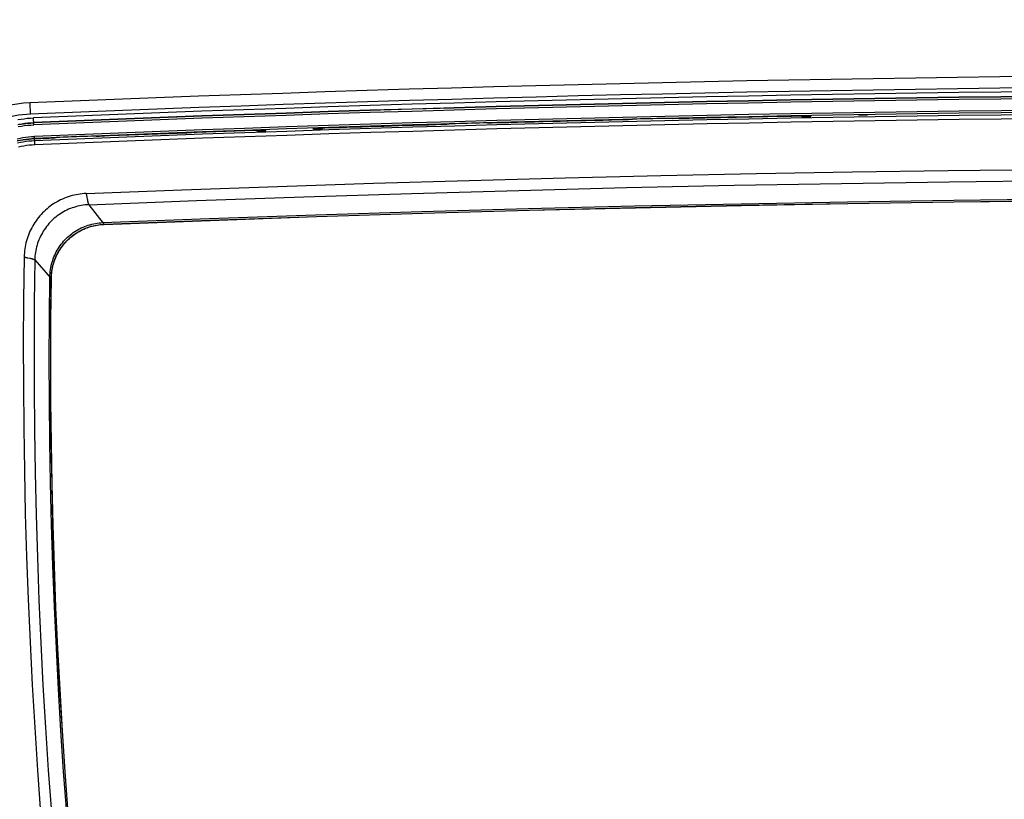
# Model space of a CAD drawing. Header units: centimetres. Extents: x 4745 to 39369, y 17389 to 19524.
# Tile 19 of 188: x 15492 to 15505, y 18160 to 18170. Entities that reach past the tile are written whole.
import ezdxf
from ezdxf import colors
from ezdxf.entities.mleader import LeaderData, LeaderLine
from ezdxf.math import Vec2, Vec3

# ---------------------------------------------------------------- set-up
doc = ezdxf.new("R2010")
doc.units = ezdxf.units.CM
doc.layers.add('$_urządzenia', color=250, linetype='Continuous')
doc.layers.add('IS_Opis', color=250, linetype='Continuous', lineweight=9)
doc.styles.add('styl1', font='ARIALN.TTF')

# ---------------------------------------------------------------- blocks, each defined once
blk = doc.blocks.new('A$C92957c0b')
at = {"layer": '$_urządzenia'}
for p, q in [((-167.19, -875.28), (-167.13, -876.68)), ((-71.8, -876.93), (-71.84, -876.93)), ((-71.76, -876.93), (-71.8, -876.93)), ((-71.73, -876.93), (-71.76, -876.93)), ((-71.54, -876.93), (-71.57, -876.93)), ((-70.46, -876.91), (-71.54, -876.93)), ((-71.5, -877.06), (-71.54, -876.94)), ((-70.5, -877.04), (-70.46, -876.91)), ((-63.46, -876.8), (-64.54, -876.81)), ((-63.43, -876.8), (-63.46, -876.8)), ((-166.68, -878.01), (-166.72, -877.14)), ((-115.83, -877.96), (-115.89, -877.96)), ((-115.77, -877.96), (-115.83, -877.96)), ((-115.72, -877.95), (-115.77, -877.96)), ((-115.48, -877.93), (-115.47, -877.92)), ((-115.19, -877.89), (-115.24, -877.89)), ((-115.13, -877.89), (-115.19, -877.89)), ((-115.07, -877.88), (-115.13, -877.89)), ((-110.91, -877.77), (-110.97, -877.77)), ((-110.85, -877.77), (-110.91, -877.77)), ((-110.79, -877.77), (-110.85, -877.77)), ((-110.46, -877.78), (-110.47, -877.78)), ((-110.09, -877.8), (-110.14, -877.8)), ((-110.03, -877.8), (-110.09, -877.8)), ((-109.96, -877.79), (-110.03, -877.8)), ((-92.88, -877.36), (-92.94, -877.36)), ((-92.83, -877.36), (-92.88, -877.36)), ((-92.77, -877.36), (-92.83, -877.36)), ((-92.54, -877.33), (-92.53, -877.32)), ((-92.24, -877.3), (-92.3, -877.3)), ((-92.18, -877.29), (-92.24, -877.3)), ((-92.12, -877.29), (-92.18, -877.29)), ((-87.96, -877.2), (-88.02, -877.2)), ((-87.9, -877.2), (-87.96, -877.2)), ((-87.84, -877.2), (-87.9, -877.2)), ((-87.48, -877.24), (-87.53, -877.21)), ((-70.5, -877.04), (-71.5, -877.06)), ((-159.48, -879.41), (-159.54, -879.41)), ((-159.42, -879.4), (-159.48, -879.41)), ((-159.36, -879.4), (-159.42, -879.4)), ((-159.03, -879.42), (-159.04, -879.41)), ((-158.66, -879.43), (-158.72, -879.43)), ((-158.6, -879.42), (-158.66, -879.43)), ((-158.54, -879.42), (-158.6, -879.42)), ((-139.3, -878.71), (-139.34, -878.71)), ((-139.26, -878.71), (-139.3, -878.71)), ((-139.22, -878.71), (-139.26, -878.71)), ((-139.04, -878.71), (-139.07, -878.71)), ((-137.96, -878.67), (-139.04, -878.71)), ((-139, -878.83), (-139.04, -878.71)), ((-138, -878.79), (-139, -878.83)), ((-138, -878.79), (-137.96, -878.67)), ((-130.96, -878.43), (-132.04, -878.47)), ((-132, -878.59), (-132.04, -878.47)), ((-131, -878.56), (-132, -878.59)), ((-131, -878.56), (-130.96, -878.44)), ((-130.93, -878.43), (-130.96, -878.43)), ((-130.79, -878.42), (-130.83, -878.42)), ((-130.76, -878.42), (-130.79, -878.42)), ((-130.72, -878.42), (-130.76, -878.42)), ((-166.58, -880.49), (-166.62, -879.44)), ((-164.4, -879.66), (-164.46, -879.66)), ((-164.34, -879.65), (-164.4, -879.66)), ((-164.29, -879.65), (-164.34, -879.65)), ((-164.05, -879.62), (-164.05, -879.62)), ((-163.76, -879.58), (-163.81, -879.59)), ((-163.7, -879.58), (-163.76, -879.58)), ((-163.64, -879.57), (-163.7, -879.58)), ((-160.13, -886.88), (-160.11, -887.02)), ((-159.88, -887.89), (-158.11, -890.18)), ((-158, -890.33), (-158, -890.32)), ((-166.57, -894.74), (-164.65, -896.89)), ((-164.61, -896.94), (-164.65, -896.89)), ((-164.52, -897.02), (-164.53, -897.02))]:
    blk.add_line(p, q, dxfattribs=at)
for points in [[(-71.54, -876.94), (-71.54, -876.94), (-71.54, -876.94), (-71.55, -876.94), (-71.55, -876.94), (-71.56, -876.93), (-71.56, -876.93), (-71.57, -876.93), (-71.58, -876.93), (-71.59, -876.93), (-71.6, -876.93), (-71.61, -876.93), (-71.63, -876.93), (-71.64, -876.93), (-71.66, -876.93), (-71.67, -876.93), (-71.69, -876.93), (-71.73, -876.93)], [(-168.67, -877.35), (-168.28, -877.29), (-167.89, -877.24), (-167.5, -877.19), (-167.11, -877.16), (-166.72, -877.14)], [(-168.57, -877.92), (-168.19, -877.86), (-167.82, -877.81), (-167.44, -877.77), (-167.07, -877.74), (-166.69, -877.72)], [(-168.67, -877.98), (-168.28, -877.91), (-167.88, -877.86), (-167.48, -877.81), (-167.09, -877.78), (-166.69, -877.76)], [(-168.62, -878.22), (-168.24, -878.16), (-167.85, -878.1), (-167.46, -878.06), (-167.07, -878.03), (-166.68, -878.01)], [(-115.89, -877.96), (-115.95, -877.96), (-115.98, -877.96)], [(-115.52, -877.93), (-115.53, -877.94), (-115.55, -877.94), (-115.56, -877.94), (-115.58, -877.94), (-115.6, -877.94), (-115.62, -877.95), (-115.64, -877.95), (-115.67, -877.95), (-115.69, -877.95), (-115.72, -877.95)], [(-115.48, -877.93), (-115.49, -877.93), (-115.49, -877.93), (-115.5, -877.93), (-115.51, -877.93), (-115.52, -877.93)], [(-115.24, -877.89), (-115.27, -877.9), (-115.29, -877.9), (-115.31, -877.9), (-115.34, -877.9), (-115.36, -877.9), (-115.38, -877.9), (-115.39, -877.91), (-115.41, -877.91), (-115.43, -877.91), (-115.44, -877.91), (-115.45, -877.91), (-115.46, -877.92), (-115.47, -877.92), (-115.47, -877.92), (-115.47, -877.92)], [(-114.98, -877.88), (-115.01, -877.88), (-115.07, -877.88)], [(-110.51, -877.77), (-110.52, -877.77), (-110.53, -877.77), (-110.55, -877.77), (-110.57, -877.77), (-110.59, -877.77), (-110.61, -877.77), (-110.63, -877.77), (-110.65, -877.77), (-110.68, -877.77), (-110.7, -877.77), (-110.73, -877.77), (-110.79, -877.77)], [(-110.47, -877.78), (-110.47, -877.78), (-110.48, -877.78), (-110.49, -877.77), (-110.5, -877.77), (-110.51, -877.77)], [(-110.14, -877.8), (-110.2, -877.8), (-110.23, -877.8), (-110.25, -877.8), (-110.28, -877.8), (-110.3, -877.8), (-110.32, -877.8), (-110.34, -877.8), (-110.36, -877.79), (-110.38, -877.79), (-110.4, -877.79), (-110.41, -877.79), (-110.43, -877.79), (-110.44, -877.79), (-110.45, -877.79), (-110.45, -877.79), (-110.46, -877.79), (-110.46, -877.78)], [(-92.94, -877.36), (-93.01, -877.36), (-93.04, -877.37)], [(-92.57, -877.34), (-92.59, -877.34), (-92.6, -877.34), (-92.62, -877.34), (-92.64, -877.35), (-92.66, -877.35), (-92.68, -877.35), (-92.7, -877.35), (-92.72, -877.35), (-92.75, -877.35), (-92.77, -877.36)], [(-92.54, -877.33), (-92.54, -877.33), (-92.55, -877.33), (-92.55, -877.33), (-92.56, -877.34), (-92.57, -877.34)], [(-92.3, -877.3), (-92.32, -877.3), (-92.35, -877.3), (-92.37, -877.3), (-92.39, -877.31), (-92.41, -877.31), (-92.43, -877.31), (-92.45, -877.31), (-92.47, -877.31), (-92.48, -877.31), (-92.49, -877.32), (-92.5, -877.32), (-92.51, -877.32), (-92.52, -877.32), (-92.53, -877.32), (-92.53, -877.32)], [(-92.03, -877.29), (-92.06, -877.29), (-92.12, -877.29)], [(-87.53, -877.21), (-87.53, -877.21), (-87.53, -877.21), (-87.54, -877.21), (-87.55, -877.21), (-87.56, -877.21), (-87.58, -877.2), (-87.59, -877.2), (-87.61, -877.2), (-87.62, -877.2), (-87.64, -877.2), (-87.66, -877.2), (-87.69, -877.2), (-87.71, -877.2), (-87.73, -877.2), (-87.76, -877.2), (-87.79, -877.2), (-87.84, -877.2)], [(-159.08, -879.41), (-159.09, -879.41), (-159.11, -879.4), (-159.12, -879.4), (-159.14, -879.4), (-159.16, -879.4), (-159.18, -879.4), (-159.2, -879.4), (-159.22, -879.4), (-159.25, -879.4), (-159.27, -879.4), (-159.3, -879.4), (-159.36, -879.4)], [(-159.04, -879.41), (-159.04, -879.41), (-159.05, -879.41), (-159.06, -879.41), (-159.07, -879.41), (-159.08, -879.41)], [(-158.72, -879.43), (-158.77, -879.43), (-158.8, -879.43), (-158.83, -879.43), (-158.85, -879.43), (-158.87, -879.43), (-158.9, -879.43), (-158.92, -879.43), (-158.94, -879.43), (-158.95, -879.43), (-158.97, -879.43), (-158.98, -879.42), (-159, -879.42), (-159.01, -879.42), (-159.02, -879.42), (-159.02, -879.42), (-159.03, -879.42), (-159.03, -879.42)], [(-139.04, -878.71), (-139.04, -878.71), (-139.04, -878.71), (-139.05, -878.71), (-139.05, -878.71), (-139.06, -878.71), (-139.06, -878.71), (-139.07, -878.71), (-139.08, -878.71), (-139.09, -878.71), (-139.1, -878.71), (-139.12, -878.71), (-139.13, -878.71), (-139.14, -878.71), (-139.16, -878.7), (-139.17, -878.7), (-139.19, -878.7), (-139.22, -878.71)], [(-130.83, -878.42), (-130.84, -878.42), (-130.86, -878.43), (-130.87, -878.43), (-130.89, -878.43), (-130.9, -878.43), (-130.91, -878.43), (-130.92, -878.43), (-130.93, -878.43), (-130.94, -878.43), (-130.94, -878.44), (-130.95, -878.44), (-130.95, -878.44), (-130.96, -878.44), (-130.96, -878.44), (-130.96, -878.44)], [(-130.66, -878.42), (-130.68, -878.42), (-130.72, -878.42)], [(-168.75, -879.72), (-168.4, -879.65), (-168.05, -879.58), (-167.69, -879.53), (-167.34, -879.49), (-166.98, -879.46), (-166.62, -879.44)], [(-168.7, -879.96), (-168.36, -879.89), (-168.01, -879.83), (-167.66, -879.78), (-167.31, -879.74), (-166.96, -879.71), (-166.61, -879.69)], [(-166.61, -879.75), (-166.97, -879.77), (-167.33, -879.8), (-167.69, -879.84), (-168.05, -879.9), (-168.41, -879.96), (-168.76, -880.03)], [(-166.6, -879.99), (-166.95, -880.01), (-167.31, -880.04), (-167.66, -880.08), (-168.01, -880.13), (-168.36, -880.19), (-168.71, -880.27)], [(-166.58, -880.49), (-166.92, -880.51), (-167.26, -880.54), (-167.6, -880.58), (-167.93, -880.63), (-168.27, -880.68), (-168.6, -880.75)], [(-164.46, -879.66), (-164.52, -879.66), (-164.55, -879.66)], [(-164.09, -879.63), (-164.1, -879.63), (-164.12, -879.63), (-164.13, -879.64), (-164.15, -879.64), (-164.17, -879.64), (-164.19, -879.64), (-164.21, -879.64), (-164.24, -879.65), (-164.26, -879.65), (-164.29, -879.65)], [(-164.05, -879.62), (-164.06, -879.62), (-164.06, -879.62), (-164.07, -879.63), (-164.08, -879.63), (-164.09, -879.63)], [(-163.81, -879.59), (-163.84, -879.59), (-163.86, -879.59), (-163.89, -879.59), (-163.91, -879.59), (-163.93, -879.6), (-163.95, -879.6), (-163.97, -879.6), (-163.98, -879.6), (-164, -879.6), (-164.01, -879.61), (-164.02, -879.61), (-164.03, -879.61), (-164.04, -879.61), (-164.04, -879.61), (-164.05, -879.62)], [(-163.55, -879.57), (-163.58, -879.57), (-163.64, -879.57)], [(-160.21, -886.51), (-148.35, -886.05), (-136.49, -885.63), (-124.62, -885.24), (-112.76, -884.89), (-100.89, -884.57), (-89.02, -884.29), (-77.16, -884.04), (-65.29, -883.83), (-53.42, -883.66), (-41.55, -883.52), (-29.68, -883.41), (-17.81, -883.34), (-5.94, -883.3), (5.94, -883.3), (17.81, -883.34), (29.68, -883.41), (41.55, -883.52), (53.42, -883.66), (65.29, -883.83), (77.16, -884.04)], [(-159.88, -887.89), (-146.56, -887.38), (-133.24, -886.91), (-119.92, -886.49), (-106.6, -886.12), (-93.28, -885.78), (-79.95, -885.49), (-66.63, -885.25), (-53.3, -885.05), (-39.98, -884.89), (-26.65, -884.78), (-13.33, -884.72), (0, -884.69), (13.33, -884.72), (26.65, -884.78), (39.98, -884.89), (53.3, -885.05), (66.63, -885.25), (79.95, -885.49)], [(-160.21, -886.51), (-160.46, -886.52), (-160.71, -886.55), (-160.96, -886.57), (-161.21, -886.61), (-161.46, -886.66), (-161.71, -886.71), (-161.96, -886.77), (-162.2, -886.84), (-162.44, -886.92), (-162.68, -887), (-162.91, -887.09), (-163.14, -887.19), (-163.37, -887.3), (-163.6, -887.41), (-163.82, -887.53), (-164.04, -887.66), (-164.25, -887.79), (-164.46, -887.93), (-164.66, -888.08), (-164.86, -888.24), (-165.06, -888.4), (-165.25, -888.56), (-165.43, -888.73), (-165.61, -888.91), (-165.79, -889.09), (-165.96, -889.28), (-166.12, -889.48), (-166.27, -889.68), (-166.42, -889.88), (-166.56, -890.09), (-166.7, -890.3), (-166.83, -890.52), (-166.95, -890.74), (-167.07, -890.96), (-167.17, -891.19), (-167.27, -891.42), (-167.37, -891.65), (-167.45, -891.89), (-167.53, -892.13), (-167.6, -892.37), (-167.67, -892.62), (-167.72, -892.86), (-167.77, -893.11), (-167.81, -893.36), (-167.84, -893.61), (-167.87, -893.86), (-167.88, -894.11), (-167.89, -894.37)], [(-160.21, -886.51), (-160.2, -886.57), (-160.19, -886.62), (-160.17, -886.68), (-160.16, -886.75), (-160.15, -886.81), (-160.13, -886.88)], [(-159.88, -887.89), (-160.11, -887.9), (-160.34, -887.93), (-160.58, -887.96), (-160.81, -887.99), (-161.04, -888.04), (-161.27, -888.09), (-161.49, -888.15), (-161.72, -888.22), (-161.94, -888.29), (-162.16, -888.37), (-162.38, -888.46), (-162.59, -888.56), (-162.8, -888.67), (-163.01, -888.78), (-163.21, -888.9), (-163.41, -889.02), (-163.6, -889.15), (-163.79, -889.29), (-163.98, -889.43), (-164.16, -889.58), (-164.33, -889.74), (-164.5, -889.9), (-164.67, -890.07), (-164.82, -890.24), (-164.98, -890.42), (-165.12, -890.61), (-165.26, -890.79), (-165.4, -890.99), (-165.52, -891.18), (-165.64, -891.39), (-165.76, -891.59), (-165.86, -891.8), (-165.96, -892.01), (-166.06, -892.23), (-166.14, -892.45), (-166.22, -892.67), (-166.29, -892.89), (-166.35, -893.12), (-166.4, -893.35), (-166.45, -893.58), (-166.49, -893.81), (-166.52, -894.04), (-166.55, -894.27), (-166.56, -894.51), (-166.57, -894.74)], [(-160.11, -887.02), (-160.08, -887.16), (-160.06, -887.31)], [(-160.06, -887.31), (-160.04, -887.38), (-160.03, -887.45), (-160.02, -887.51), (-160, -887.57), (-159.99, -887.63), (-159.97, -887.68), (-159.96, -887.73), (-159.94, -887.77), (-159.93, -887.81), (-159.91, -887.84), (-159.89, -887.87), (-159.88, -887.89)], [(-158.15, -890.11), (-144.98, -889.61), (-131.8, -889.16), (-118.63, -888.75), (-105.45, -888.38), (-92.27, -888.05), (-79.09, -887.77), (-65.91, -887.53), (-52.73, -887.33), (-39.55, -887.18), (-26.37, -887.07), (-13.18, -887.01), (0, -886.98), (13.18, -887.01), (26.37, -887.07), (39.55, -887.18), (52.73, -887.33), (65.91, -887.53), (79.09, -887.77)], [(-158, -890.32), (-144.84, -889.82), (-131.68, -889.36), (-118.52, -888.95), (-105.35, -888.58), (-92.19, -888.25), (-79.02, -887.97), (-65.85, -887.73), (-52.68, -887.54), (-39.51, -887.39), (-26.34, -887.28), (-13.17, -887.21), (0, -887.19), (13.17, -887.21), (26.34, -887.28), (39.51, -887.39), (52.68, -887.54), (65.85, -887.73), (79.02, -887.97)], [(-158, -890.33), (-144.84, -889.83), (-131.68, -889.37), (-118.52, -888.96), (-105.35, -888.59), (-92.18, -888.27), (-79.02, -887.98), (-65.85, -887.75), (-52.68, -887.55), (-39.51, -887.4), (-26.34, -887.29), (-13.17, -887.22), (0, -887.2), (13.17, -887.22), (26.34, -887.29), (39.51, -887.4), (52.68, -887.55), (65.85, -887.75), (79.02, -887.98)], [(-164.7, -896.84), (-164.7, -896.61), (-164.68, -896.38), (-164.66, -896.15), (-164.63, -895.92), (-164.59, -895.69), (-164.55, -895.47), (-164.49, -895.24), (-164.43, -895.02), (-164.36, -894.8), (-164.29, -894.58), (-164.2, -894.37), (-164.11, -894.16), (-164.02, -893.95), (-163.91, -893.74), (-163.8, -893.54), (-163.69, -893.34), (-163.56, -893.15), (-163.43, -892.96), (-163.29, -892.78), (-163.15, -892.6), (-163, -892.42), (-162.85, -892.25), (-162.69, -892.09), (-162.52, -891.93), (-162.35, -891.78), (-162.17, -891.63), (-161.99, -891.49), (-161.81, -891.35), (-161.62, -891.22), (-161.42, -891.1), (-161.22, -890.98), (-161.02, -890.87), (-160.81, -890.77), (-160.6, -890.68), (-160.39, -890.59), (-160.18, -890.51), (-159.96, -890.43), (-159.74, -890.37), (-159.52, -890.31), (-159.29, -890.26), (-159.07, -890.21), (-158.84, -890.18), (-158.61, -890.15), (-158.38, -890.13), (-158.15, -890.11)], [(-164.53, -897.02), (-164.53, -896.79), (-164.51, -896.56), (-164.49, -896.33), (-164.46, -896.1), (-164.42, -895.88), (-164.38, -895.65), (-164.32, -895.43), (-164.26, -895.2), (-164.19, -894.98), (-164.12, -894.77), (-164.04, -894.55), (-163.95, -894.34), (-163.85, -894.14), (-163.75, -893.93), (-163.64, -893.73), (-163.52, -893.54), (-163.4, -893.34), (-163.26, -893.15), (-163.13, -892.97), (-162.99, -892.79), (-162.84, -892.62), (-162.68, -892.45), (-162.52, -892.28), (-162.36, -892.12), (-162.19, -891.97), (-162.01, -891.82), (-161.83, -891.68), (-161.65, -891.55), (-161.46, -891.42), (-161.26, -891.3), (-161.06, -891.18), (-160.86, -891.07), (-160.66, -890.97), (-160.45, -890.88), (-160.24, -890.79), (-160.03, -890.71), (-159.81, -890.63), (-159.59, -890.57), (-159.36, -890.51), (-159.14, -890.46), (-158.91, -890.41), (-158.69, -890.38), (-158.46, -890.35), (-158.23, -890.33), (-158, -890.32)], [(-164.52, -897.02), (-164.52, -896.8), (-164.5, -896.59), (-164.48, -896.38), (-164.46, -896.16), (-164.42, -895.95), (-164.38, -895.74), (-164.34, -895.53), (-164.28, -895.32), (-164.22, -895.11), (-164.16, -894.91), (-164.08, -894.71), (-164, -894.51), (-163.92, -894.31), (-163.83, -894.12), (-163.73, -893.93), (-163.63, -893.74), (-163.52, -893.56), (-163.4, -893.37), (-163.28, -893.2), (-163.15, -893.02), (-163.02, -892.85), (-162.88, -892.69), (-162.74, -892.53), (-162.6, -892.37), (-162.44, -892.22), (-162.29, -892.08), (-162.13, -891.93), (-161.96, -891.8), (-161.79, -891.67), (-161.61, -891.54), (-161.44, -891.42), (-161.25, -891.31), (-161.07, -891.2), (-160.88, -891.09), (-160.69, -891), (-160.49, -890.91), (-160.3, -890.82), (-160.1, -890.75), (-159.9, -890.68), (-159.69, -890.61), (-159.48, -890.55), (-159.28, -890.5), (-159.07, -890.45), (-158.85, -890.42), (-158.64, -890.38), (-158.43, -890.36), (-158.22, -890.34), (-158, -890.33)], [(-158.11, -890.18), (-158.07, -890.22), (-158.05, -890.25), (-158.04, -890.26), (-158.03, -890.28), (-158.02, -890.29), (-158.01, -890.3), (-158.01, -890.31), (-158.01, -890.31), (-158, -890.32)], [(-167.89, -894.37), (-167.96, -899.67), (-168, -904.97), (-167.99, -910.27), (-167.95, -915.57), (-167.87, -920.87), (-167.75, -926.17), (-167.59, -931.47), (-167.4, -936.77), (-167.16, -942.07), (-166.89, -947.36), (-166.58, -952.66), (-166.23, -957.95), (-165.85, -963.24)], [(-167.89, -894.37), (-167.84, -894.38), (-167.79, -894.39), (-167.74, -894.41), (-167.69, -894.42), (-167.63, -894.43), (-167.57, -894.44), (-167.52, -894.46), (-167.45, -894.47), (-167.2, -894.52)], [(-167.2, -894.52), (-167.14, -894.53), (-167.08, -894.55), (-167.02, -894.56), (-166.96, -894.57), (-166.9, -894.59), (-166.85, -894.6), (-166.8, -894.62), (-166.76, -894.63), (-166.72, -894.65), (-166.69, -894.66), (-166.66, -894.68), (-166.63, -894.69), (-166.61, -894.71), (-166.59, -894.73), (-166.57, -894.74)], [(-166.57, -894.74), (-166.64, -900.01), (-166.67, -905.28), (-166.66, -910.55), (-166.62, -915.81), (-166.54, -921.08), (-166.42, -926.35), (-166.26, -931.61), (-166.07, -936.87), (-165.83, -942.14), (-165.56, -947.4), (-165.25, -952.66), (-164.91, -957.91), (-164.52, -963.17)], [(-162.62, -963.2), (-163, -958.1), (-163.34, -953.01), (-163.64, -947.91), (-163.9, -942.8), (-164.14, -937.7), (-164.33, -932.59), (-164.49, -927.49), (-164.62, -922.38), (-164.71, -917.27), (-164.76, -912.16), (-164.78, -907.05), (-164.76, -901.94), (-164.7, -896.84)], [(-164.53, -897.02), (-164.54, -897.01), (-164.54, -897.01), (-164.55, -897.01), (-164.55, -897), (-164.57, -896.99), (-164.58, -896.97), (-164.59, -896.96), (-164.61, -896.94)], [(-162.45, -963.2), (-162.82, -958.12), (-163.16, -953.04), (-163.46, -947.95), (-163.73, -942.86), (-163.96, -937.77), (-164.16, -932.68), (-164.32, -927.59), (-164.44, -922.49), (-164.53, -917.4), (-164.59, -912.3), (-164.6, -907.21), (-164.59, -902.11), (-164.53, -897.02)], [(-162.44, -963.2), (-162.81, -958.12), (-163.15, -953.04), (-163.45, -947.95), (-163.72, -942.86), (-163.95, -937.77), (-164.14, -932.68), (-164.31, -927.59), (-164.43, -922.49), (-164.52, -917.4), (-164.57, -912.3), (-164.59, -907.21), (-164.57, -902.11), (-164.52, -897.02)]]:
    blk.add_lwpolyline(points, dxfattribs=at)
for centre, radius, start, end in [((0, -4884.2), 4012.4, 87.61194, 92.38806), ((0, -4884.2), 4011, 87.61194, 92.38806), ((0, -4884.3), 4010.63, 87.61762, 92.38238), ((0, -4884.3), 4010.05, 87.61762, 92.38238), ((0, -4884.3), 4010.01, 87.61762, 92.38238), ((0, -4884.3), 4009.76, 87.61762, 92.38238), ((-166.5, -891.67), 16.4, 92.3881, 178.8666), ((-166.5, -891.67), 15, 92.3881, 178.8666), ((0, -4884.3), 4008.32, 87.61762, 92.38238), ((0, -4884.3), 4008.07, 87.61762, 92.38238), ((0, -4884.3), 4007.78, 87.61762, 92.38238), ((0, -4884.3), 4008.01, 91.02701, 91.25062), ((0, -4884.3), 4007.28, 87.61762, 92.38238), ((0, -4884.3), 4008.01, 91.6582, 91.86818), ((0, -4884.3), 4008.07, 91.5865, 91.64383), ((0, -4884.3), 4008.01, 91.3301, 91.57216), ((0, -4884.3), 4008.07, 91.25841, 91.31573), ((0, -4884.3), 4008.07, 92.28123, 92.33859), ((0, -4884.3), 4008.01, 91.99229, 92.2669), ((0, -4884.3), 4008.01, 92.35298, 92.38238), ((568, -907), 746.82, 178.82971, 189.99585), ((568, -907), 746.57, 178.82971, 189.99585), ((568, -907), 746.28, 178.82971, 189.99585), ((568, -907), 745.78, 178.82971, 189.99585)]:
    blk.add_arc(centre, radius, start, end, dxfattribs=at)

msp = doc.modelspace()

# ---------------------------------------------------------------- block references
at = {"layer": '$_urządzenia', "xscale": 0.1, "yscale": 0.1, "zscale": 0.1}
msp.add_blockref('A$C92957c0b', (15509.216, 18256.513), dxfattribs=at)

# ---------------------------------------------------------------- leaders
at = {"layer": 'IS_Opis'}
ml = msp.add_multileader_mtext('Standard', dxfattribs=at)
ml.set_content('Projektowany kocioł gazowy 1-funkcyjny 29,5kW z zamkniętą komorą spalania.', color=256, style='styl1')
ml.set_leader_properties()
ml.build(insert=Vec2(0, 0))
ml.multileader.update_dxf_attribs({"dogleg_length": 5, "arrow_head_size": 7.5})
ctx = ml.context
ctx.base_point, ctx.char_height, ctx.arrow_head_size, ctx.landing_gap_size, ctx.plane_origin = Vec3(15107.702, 18198.713), 12, 7.5, 5, Vec3(15436.327, 18046.914)
ctx.text_align_type = 2
notes = []
notes.append((ctx, [(1, (1, 1, 0), (15371.924, 18198.713), (-1, 0), 10.121, [(1, [(15479.216, 18198.713), (15558.434, 18188.713)], 0, [])])]))
ctx.mtext.insert, ctx.mtext.width, ctx.mtext.defined_height, ctx.mtext.alignment, ctx.mtext.flow_direction = Vec3(15356.803, 18206.452), 283.21555, 76.915, 3, 5
for ctx, leaders in notes:
    for number, flags, end, landing, length, lines in leaders:
        leader = LeaderData()
        leader.index, (leader.has_last_leader_line, leader.has_dogleg_vector, leader.attachment_direction) = number, flags
        leader.last_leader_point, leader.dogleg_vector, leader.dogleg_length = Vec3(end), Vec3(landing), length
        for number, points, colour, breaks in lines:
            line = LeaderLine()
            line.index, line.vertices, line.color, line.breaks = number, Vec3.list(points), colors.encode_raw_color(colour), breaks
            leader.lines.append(line)
        ctx.leaders.append(leader)

doc.saveas('drawing.dxf')
